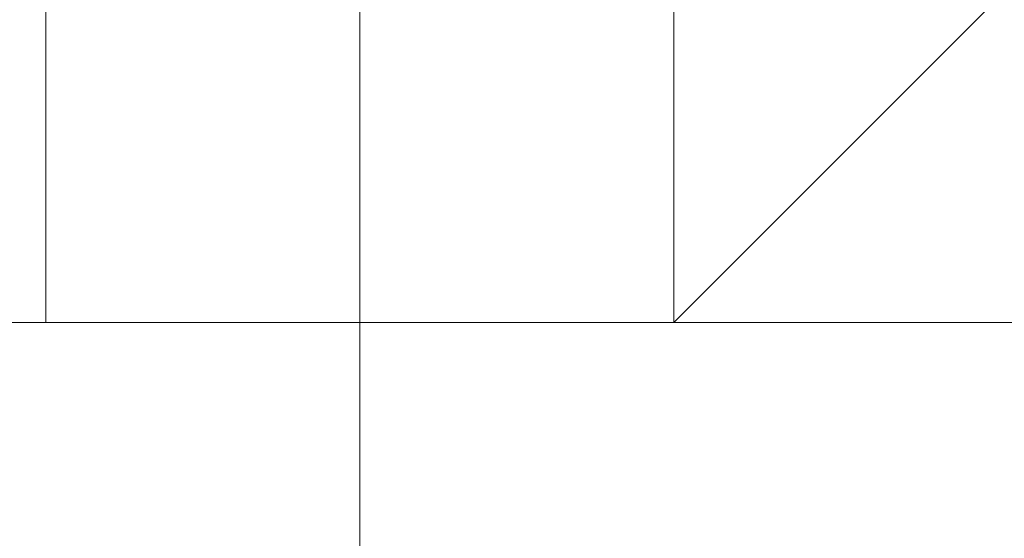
# Model space of a CAD drawing. Header units: inches. Extents: x -79624 to 52587, y -27526 to 10116.
# Tile 157 of 256: x 5647 to 5676, y -7709 to -7694. Entities that reach past the tile are written whole.
import ezdxf
from ezdxf import colors
from ezdxf.entities.mleader import LeaderData, LeaderLine
from ezdxf.math import Vec2, Vec3

# ---------------------------------------------------------------- set-up
doc = ezdxf.new("R2010")
doc.units = ezdxf.units.IN
doc.header["$MEASUREMENT"] = 0
doc.layers.add('- განათება', color=7, linetype='Continuous')
doc.layers.add('Dimensioning - General', color=7, linetype='Continuous')
doc.layers.add('- მექანიკური ნაწილი', color=7, linetype='Continuous', lineweight=18)
doc.styles.add('CT', font='ARIALN.TTF', dxfattribs={"height": 200})
doc.styles.add('GENERATED_STYLE_1', font='txt')
doc.dimstyles.new('GENERATED_STYLE__1', dxfattribs={"dimtxt": 100, "dimasz": 76, "dimexe": 0.18, "dimexo": 0.0625, "dimgap": 0, "dimtad": 0, "dimdec": 0, "dimlfac": 0.1, "dimzin": 0, "dimdsep": 46, "dimtxsty": 'GENERATED_STYLE_1', "dimblk": 'ARROWHEAD_5', "dimblk1": 'ARROWHEAD_5', "dimblk2": 'ARROWHEAD_5', "dimcen": 0.09, "dimse1": 1, "dimse2": 1, "dimclrd": 7, "dimclre": 7, "dimclrt": 7, "dimadec": 0, "dimazin": 0, "dimtfac": 1, "dimtdec": 4, "dimtmove": 0, "dimatfit": 3, "dimfxl": 1, "dimtolj": 1, "dimtzin": 0, "dimarcsym": 0})

# ---------------------------------------------------------------- blocks, each defined once
blk = doc.blocks.new('ARROWHEAD_5')
at = {"linetype": 'Continuous', "lineweight": 0}
blk.add_hatch(color=0, dxfattribs=at).paths.add_polyline_path([(-1, 0.2679), (0, 0), (-1, -0.2679)])
at = {"color": 0, "linetype": 'Continuous', "lineweight": 0}
blk.add_line((0, 0), (-1, 0), dxfattribs=at)
blk = doc.blocks.new('*D249')
at = {"layer": 'Defpoints', "color": 0, "linetype": 'Continuous', "transparency": 16777216}
for p in [(358.556, 209.203), (25258.556, 209.203), (1258.556, -26125.722)]:
    blk.add_point(p, dxfattribs=at)
at = {"layer": 'Dimensioning - General', "color": 7, "linetype": 'Continuous', "lineweight": -2, "transparency": 16777216}
for p, q in [((358.556, 133.203), (358.556, -12795.724)), ((358.556, -26049.722), (358.556, -13148.104))]:
    blk.add_line(p, q, dxfattribs=at)
at = {"layer": 'Dimensioning - General', "color": 7, "linetype": 'Continuous', "lineweight": -2, "transparency": 16777216, "xscale": 76.00000000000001, "yscale": 76.00000000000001, "zscale": 76.00000000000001}
for p, rotation in [((358.556, 209.203), 90), ((358.556, -26125.722), 270)]:
    blk.add_blockref('ARROWHEAD_5', p, dxfattribs=dict(at, rotation=rotation))
at = {"layer": 'Dimensioning - General', "color": 7, "linetype": 'Continuous', "lineweight": 13, "transparency": 16777216, "insert": (358.556, -12971.914), "char_height": 100, "attachment_point": 5, "rotation": 90, "style": 'GENERATED_STYLE_1'}
blk.add_mtext('\\A1;2633', dxfattribs=at)
blk = doc.blocks.new('_DotSmall')
at = {"color": 0, "linetype": 'ByBlock', "const_width": 0.5}
blk.add_lwpolyline([(-0.0625, 0, 1), (0.0625, 0, 1)], format="xyb", close=True, dxfattribs=at)

msp = doc.modelspace()

# ---------------------------------------------------------------- linework, layer by layer
at = {"layer": '- მექანიკური ნაწილი', "color": 7, "lineweight": 0}
for points in [[(5782.86193, -7037.67465), (5728.96977, -7037.67465), (5782.86193, -7037.67465), (5728.96977, -7037.67465), (5728.96977, -7010.72856), (5684.05963, -7010.72856), (5684.05963, -7037.67465), (5728.96977, -7037.67465), (5684.05963, -7037.67465), (5728.96977, -7037.67465), (5728.96977, -7199.35115), (5782.86193, -7199.35115), (5728.96977, -7199.35115), (5782.86193, -7199.35115), (5728.96977, -7199.35115), (5684.05963, -7199.35115), (5657.11354, -7199.35115), (5657.11354, -7702.34471), (5684.05963, -7702.34471), (5657.11354, -7702.34471), (5657.11354, -7855.03918), (5657.11354, -7890.96729)], [(5782.86193, -7037.67465), (5728.96977, -7037.67465), (5684.05963, -7037.67465), (5684.05963, -7199.35115), (5684.05963, -7702.34471), (5657.11354, -7702.34471), (5657.11354, -7855.03918), (5639.14949, -7855.03918), (5639.14949, -7890.96729)], [(5630.16746, -7890.96729), (5630.16746, -7855.03918), (5639.14949, -7855.03918), (5639.14949, -7702.34471), (5630.16746, -7702.34471), (5639.14949, -7702.34471), (5630.16746, -7702.34471), (5630.16746, -7199.35115), (5639.14949, -7199.35115), (5657.11354, -7199.35115), (5657.11354, -7702.34471), (5639.14949, -7702.34471), (5639.14949, -7199.35115), (5630.16746, -7199.35115), (6339.74766, -7199.35115)], [(5630.16746, -7890.96729), (5630.16746, -7855.03918), (5639.14949, -7855.03918), (5630.16746, -7855.03918), (5639.14949, -7855.03918), (5630.16746, -7855.03918), (5639.14949, -7855.03918), (5639.14949, -7702.34471), (5657.11354, -7702.34471), (5639.14949, -7702.34471), (5657.11354, -7702.34471), (5657.11354, -7199.35115), (5639.14949, -7199.35115), (5639.14949, -7702.34471), (5630.16746, -7702.34471), (5630.16746, -7855.03918), (5639.14949, -7855.03918), (5639.14949, -7890.96729)], [(5684.05963, -7199.35115), (5684.05963, -7702.34471), (5657.11354, -7702.34471), (5684.05963, -7702.34471), (5684.05963, -7855.03918), (5657.11354, -7855.03918), (5639.14949, -7855.03918), (5639.14949, -7890.96729)], [(5764.89788, -7702.34471), (5702.02368, -7702.34471), (5648.13152, -7702.34471), (5612.2034, -7702.34471), (5594.23935, -7702.34471), (5585.25732, -7702.34471), (5594.23935, -7702.34471), (5612.2034, -7702.34471), (5648.13152, -7702.34471), (5702.02368, -7702.34471), (5764.89788, -7702.34471)], [(5648.13152, -7702.34471), (5612.2034, -7702.34471), (5648.13152, -7702.34471)], [(5612.2034, -7702.34471), (5648.13152, -7702.34471), (5612.2034, -7702.34471)], [(5648.13152, -7702.34471), (5612.2034, -7702.34471)], [(5612.2034, -7702.34471), (5648.13152, -7702.34471)], [(5648.13152, -7702.34471), (5612.2034, -7702.34471)], [(5612.2034, -7702.34471), (5648.13152, -7702.34471)], [(5657.11354, -7702.34471), (5639.14949, -7702.34471)], [(5639.14949, -7702.34471), (5657.11354, -7702.34471)], [(5657.11354, -7702.34471), (5639.14949, -7702.34471)], [(5639.14949, -7702.34471), (5657.11354, -7702.34471)], [(5702.02368, -7702.34471), (5648.13152, -7702.34471), (5702.02368, -7702.34471)], [(5648.13152, -7702.34471), (5648.13152, -7702.34471)], [(5648.13152, -7702.34471), (5648.13152, -7702.34471)], [(5648.13152, -7702.34471), (5702.02368, -7702.34471), (5648.13152, -7702.34471)], [(5702.02368, -7702.34471), (5648.13152, -7702.34471)], [(5648.13152, -7702.34471), (5702.02368, -7702.34471)], [(5702.02368, -7702.34471), (5648.13152, -7702.34471)], [(5648.13152, -7702.34471), (5702.02368, -7702.34471)], [(5657.11354, -7702.34471), (5657.11354, -7702.34471)], [(5666.09557, -7702.34471), (5657.11354, -7702.34471)], [(5657.11354, -7702.34471), (5657.11354, -7702.34471)], [(5657.11354, -7702.34471), (5666.09557, -7702.34471)], [(5666.09557, -7702.34471), (5657.11354, -7702.34471)], [(5657.11354, -7702.34471), (5657.11354, -7702.34471)], [(5657.11354, -7702.34471), (5666.09557, -7702.34471)], [(5666.09557, -7702.34471), (5657.11354, -7702.34471)], [(5657.11354, -7702.34471), (5657.11354, -7702.34471)], [(5657.11354, -7702.34471), (5666.09557, -7702.34471)], [(5666.09557, -7702.34471), (5657.11354, -7702.34471)], [(5657.11354, -7702.34471), (5657.11354, -7702.34471)], [(5657.11354, -7702.34471), (5666.09557, -7702.34471)], [(5666.09557, -7702.34471), (5657.11354, -7702.34471)], [(5657.11354, -7702.34471), (5657.11354, -7702.34471)], [(5657.11354, -7702.34471), (5666.09557, -7702.34471)], [(5666.09557, -7702.34471), (5657.11354, -7702.34471)], [(5657.11354, -7702.34471), (5657.11354, -7702.34471)], [(5657.11354, -7702.34471), (5666.09557, -7702.34471)], [(5666.09557, -7702.34471), (5657.11354, -7702.34471)], [(5657.11354, -7702.34471), (5657.11354, -7702.34471)], [(5657.11354, -7702.34471), (5666.09557, -7702.34471)], [(5684.05963, -7702.34471), (5657.11354, -7702.34471)], [(5657.11354, -7702.34471), (5684.05963, -7702.34471)], [(5684.05963, -7702.34471), (5657.11354, -7702.34471)], [(5657.11354, -7702.34471), (5684.05963, -7702.34471)], [(5666.09557, -7702.34471), (5666.09557, -7702.34471)], [(5666.09557, -7702.34471), (5666.09557, -7702.34471)], [(5666.09557, -7702.34471), (5666.09557, -7702.34471)], [(5666.09557, -7702.34471), (5666.09557, -7702.34471)], [(5666.09557, -7702.34471), (5666.09557, -7702.34471)], [(5666.09557, -7702.34471), (5666.09557, -7702.34471)], [(5666.09557, -7702.34471), (5666.09557, -7702.34471)], [(5666.09557, -7702.34471), (5666.09557, -7702.34471)], [(5666.09557, -7702.34471), (5666.09557, -7702.34471)], [(5666.09557, -7702.34471), (5666.09557, -7702.34471)], [(5666.09557, -7702.34471), (5666.09557, -7702.34471)], [(5666.09557, -7702.34471), (5666.09557, -7702.34471)], [(5666.09557, -7702.34471), (5666.09557, -7702.34471)], [(5666.09557, -7702.34471), (5675.0776, -7702.34471)], [(5675.0776, -7702.34471), (5666.09557, -7702.34471)], [(5666.09557, -7702.34471), (5666.09557, -7702.34471)], [(5666.09557, -7702.34471), (5675.0776, -7702.34471)], [(5675.0776, -7702.34471), (5666.09557, -7702.34471)], [(5666.09557, -7702.34471), (5666.09557, -7702.34471)], [(5666.09557, -7702.34471), (5666.09557, -7702.34471)], [(5666.09557, -7702.34471), (5675.0776, -7702.34471)], [(5675.0776, -7702.34471), (5666.09557, -7702.34471)], [(5666.09557, -7702.34471), (5666.09557, -7702.34471)], [(5666.09557, -7702.34471), (5675.0776, -7702.34471)], [(5675.0776, -7702.34471), (5666.09557, -7702.34471)], [(5666.09557, -7702.34471), (5666.09557, -7702.34471)], [(5675.0776, -7702.34471), (5675.0776, -7702.34471)], [(5675.0776, -7702.34471), (5675.0776, -7702.34471)], [(5675.0776, -7702.34471), (5675.0776, -7702.34471)], [(5675.0776, -7702.34471), (5675.0776, -7702.34471)]]:
    msp.add_lwpolyline(points, dxfattribs=at)
for points in [[(5657.11354, -7199.35115), (5639.14949, -7199.35115), (5630.16746, -7199.35115), (5639.14949, -7199.35115), (5630.16746, -7199.35115), (5639.14949, -7199.35115), (5639.14949, -7702.34471), (5657.11354, -7702.34471)], [(5657.11354, -7702.34471), (5639.14949, -7702.34471), (5639.14949, -7855.03918), (5630.16746, -7855.03918), (5630.16746, -7702.34471), (5639.14949, -7702.34471), (5639.14949, -7855.03918), (5657.11354, -7855.03918), (5657.11354, -7702.34471), (5684.05963, -7702.34471), (5684.05963, -7855.03918), (5657.11354, -7855.03918)], [(5666.09557, -7702.34471), (5657.11354, -7702.34471)]]:
    msp.add_lwpolyline(points, close=True, dxfattribs=at)
at = {"layer": '- მექანიკური ნაწილი', "lineweight": 0}
msp.add_lwpolyline([(5648.13152, -7702.34471), (5648.13152, -7693.36268), (5648.13152, -7702.34471)], dxfattribs=at)
for points in [[(5657.11354, -7693.36268), (5648.13152, -7693.36268), (5648.13152, -7702.34471), (5657.11354, -7702.34471)], [(5666.09557, -7693.36268), (5657.11354, -7693.36268), (5657.11354, -7702.34471), (5666.09557, -7702.34471)], [(5666.09557, -7702.34471), (5675.0776, -7693.36268), (5666.09557, -7693.36268)]]:
    msp.add_lwpolyline(points, close=True, dxfattribs=at)

# ---------------------------------------------------------------- dimensions: what is measured, and where the dimension line sits
at = {"layer": 'Dimensioning - General', "color": 7, "linetype": 'Continuous', "lineweight": 13}
dim = msp.add_linear_dim(base=(358.55594, 209.20337), p1=(1258.55593, -26125.72241), p2=(25258.55593, 209.20337), angle=90, dimstyle='GENERATED_STYLE__1', dxfattribs=at)
dim.commit()
dim.dimension.update_dxf_attribs({"geometry": '*D249', "text_midpoint": (358.55594, -12971.91402), "dimtype": 160, "text_rotation": 90})

# ---------------------------------------------------------------- leaders
at = {"layer": '- განათება', "color": 7}
ml = msp.add_multileader_mtext('Standard', dxfattribs=at)
ml.set_content('\\pxt14;{\\fSylfaen|b1|i0|c0|p18;DB-UPS2 \\fSylfaen|b0|i0|c0|p18;\\C1;QF-61          \\C7;N2XH-3X1.5}', color=7, style='CT')
ml.set_leader_properties()
ml.set_arrow_properties(name='DOTSMALL')
ml.build(insert=Vec2(0, 0))
ml.multileader.update_dxf_attribs({"has_dogleg": 0, "text_left_attachment_type": 6, "text_right_attachment_type": 6, "dogleg_length": 9, "arrow_head_size": 163.78543})
ctx = ml.context
ctx.base_point, ctx.char_height, ctx.arrow_head_size, ctx.landing_gap_size, ctx.plane_origin = Vec3(4773.60442, -7638.94753), 162.6117418, 163.78543, 54.59514, Vec3(-8122.67086, -23965.21146)
ctx.left_attachment, ctx.right_attachment, ctx.text_align_type = 6, 6, 1
notes = []
notes.append((ctx, [(0, (1, 1, 0), (6480.89889, -7638.94753), (-1, 0), 9, [(2, [(5982.17124, -8706.06811)], 0, [])])]))
ctx.mtext.insert, ctx.mtext.width, ctx.mtext.defined_height, ctx.mtext.alignment, ctx.mtext.flow_direction = Vec3(5622.75166, -7443.81344), 2403.0225903, 231.60879, 2, 5
for ctx, leaders in notes:
    for number, flags, end, landing, length, lines in leaders:
        leader = LeaderData()
        leader.index, (leader.has_last_leader_line, leader.has_dogleg_vector, leader.attachment_direction) = number, flags
        leader.last_leader_point, leader.dogleg_vector, leader.dogleg_length = Vec3(end), Vec3(landing), length
        for number, points, colour, breaks in lines:
            line = LeaderLine()
            line.index, line.vertices, line.color, line.breaks = number, Vec3.list(points), colors.encode_raw_color(colour), breaks
            leader.lines.append(line)
        ctx.leaders.append(leader)

doc.saveas('drawing.dxf')
